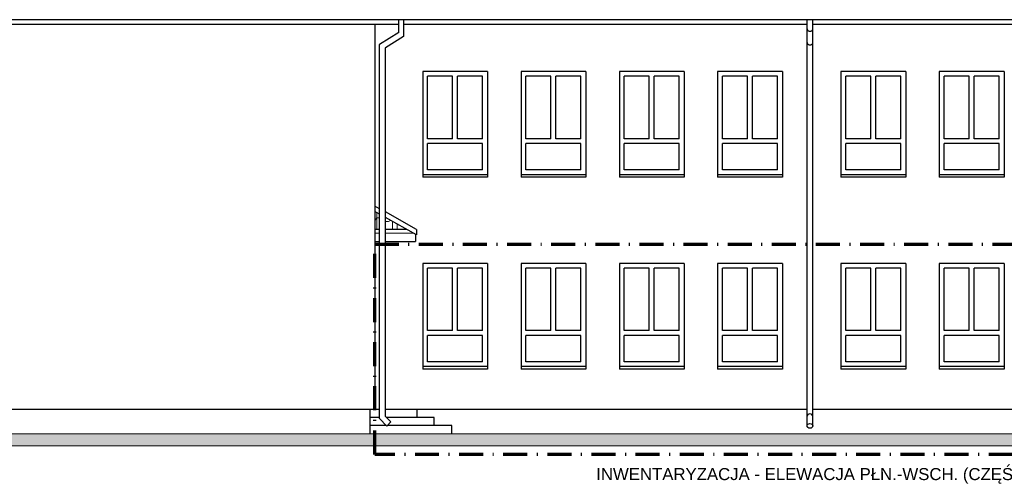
# Model space of a CAD drawing. Header units: millimetres. Extents: x -61343 to 9939, y -6894 to 7453.
# Tile 199 of 255: x 1245 to 3297, y -4554 to -3588. Entities that reach past the tile are written whole.
import ezdxf

# ---------------------------------------------------------------- set-up
doc = ezdxf.new("R2010")
doc.units = ezdxf.units.MM
doc.header["$MEASUREMENT"] = 0
doc.linetypes.add('Kropki i Kreski', pattern=[920, 500, -200, 20, -200])
for name, color, linetype in [('810-G Ogólne', 7, 'Continuous'), ('830-G Teksty Etykiety', 7, 'Continuous'), ('990-D Import IFC', 7, 'Continuous')]:
    doc.layers.add(name, color=color, linetype=linetype)
doc.layers.add('A_zakres opracowania', color=7, linetype='Continuous', lineweight=70, true_color=0xe00038)
doc.styles.add('STYL_AUTOMATYCZNY_2', font='arialbd.ttf')

# ---------------------------------------------------------------- blocks, each defined once
blk = doc.blocks.new('*X1826', base_point=(515069, 47310))
at = {"layer": '990-D Import IFC', "color": 251, "linetype": 'Continuous', "lineweight": 13, "true_color": 0x6a6a6a}
for p, q in [((529839, -24034), (529858, -24012)), ((529858, -24012), (529871, -23987)), ((529871, -23880), (529871, -24156)), ((529919, -23987), (529871, -23987)), ((529931, -23987), (529919, -23987)), ((529831, -24040), (529839, -24034)), ((529871, -24156), (529871, -24228))]:
    blk.add_line(p, q, dxfattribs=at)
blk = doc.blocks.new('Wypełnienie_8_3', base_point=(515069, 47310))
at = {"layer": '990-D Import IFC', "color": 251, "linetype": 'Continuous', "lineweight": 13, "true_color": 0x6a6a6a}
blk.add_blockref('*X1826', (515069, 47310), dxfattribs=at)
blk = doc.blocks.new('*X1828', base_point=(515069, 47310))
at = {"layer": '990-D Import IFC', "color": 251, "linetype": 'Continuous', "lineweight": 13, "true_color": 0x6a6a6a}
for p, q in [((530053, -24062), (530064, -24065)), ((530064, -24065), (530092, -24066)), ((530092, -24066), (530120, -24062)), ((530120, -24062), (530146, -24050)), ((530146, -24050), (530160, -24040)), ((530201, -24063), (530201, -24156)), ((530201, -24156), (530201, -24228)), ((530297, -24116), (530297, -24156)), ((530297, -24156), (530297, -24228))]:
    blk.add_line(p, q, dxfattribs=at)
blk = doc.blocks.new('Wypełnienie_9_3', base_point=(515069, 47310))
at = {"layer": '990-D Import IFC', "color": 251, "linetype": 'Continuous', "lineweight": 13, "true_color": 0x6a6a6a}
blk.add_blockref('*X1828', (515069, 47310), dxfattribs=at)

msp = doc.modelspace()

# ---------------------------------------------------------------- hatches: boundary and pattern name
at = {"layer": '810-G Ogólne', "linetype": 'Continuous', "lineweight": 13}
msp.add_hatch(color=7, dxfattribs=at).paths.add_polyline_path([(787.275, -4476.299), (4890.009, -4476.299), (4890.009, -4451.299), (787.275, -4451.299)])

# ---------------------------------------------------------------- linework, layer by layer
at = {"layer": '810-G Ogólne', "color": 7, "linetype": 'Continuous', "lineweight": 25}
for p, q in [((4837.539, -3588.299), (884.669, -3588.299)), ((2034.669, -3598.299), (2034.669, -3588.299)), ((2044.669, -3588.299), (2044.669, -3623.018)), ((2886.054, -4434.702), (2886.054, -3588.299)), ((2898.056, -4434.702), (2898.056, -3588.299)), ((2034.669, -3598.299), (994.732, -3598.299)), ((2034.669, -3598.299), (994.732, -3598.299)), ((1984.669, -3598.299), (1984.669, -4400.299)), ((2034.669, -3614.793), (2034.669, -3598.299)), ((2886.054, -3598.299), (2044.669, -3598.299)), ((2886.054, -3598.299), (2044.669, -3598.299)), ((3184.903, -3598.299), (2898.056, -3598.299)), ((3839.295, -3598.299), (2898.056, -3598.299)), ((2034.669, -3614.793), (1994.669, -3640.137)), ((2044.669, -3623.018), (2006.951, -3646.917)), ((1994.669, -4419.733), (1994.669, -3640.137)), ((2006.951, -4415.044), (2006.951, -3646.917)), ((2219.669, -3696.299), (2084.669, -3696.299)), ((2084.669, -3696.299), (2084.669, -3916.299)), ((2094.669, -3836.299), (2094.669, -3706.299)), ((2147.169, -3706.299), (2094.669, -3706.299)), ((2147.169, -3836.299), (2147.169, -3706.299)), ((2209.669, -3706.299), (2157.169, -3706.299)), ((2157.169, -3836.299), (2157.169, -3706.299)), ((2209.669, -3836.299), (2209.669, -3706.299)), ((2219.669, -3696.299), (2219.669, -3916.299)), ((2424.669, -3696.299), (2289.669, -3696.299)), ((2289.669, -3696.299), (2289.669, -3916.299)), ((2299.669, -3836.299), (2299.669, -3706.299)), ((2352.169, -3706.299), (2299.669, -3706.299)), ((2352.169, -3836.299), (2352.169, -3706.299)), ((2414.669, -3706.299), (2362.169, -3706.299)), ((2362.169, -3836.299), (2362.169, -3706.299)), ((2414.669, -3836.299), (2414.669, -3706.299)), ((2424.669, -3696.299), (2424.669, -3916.299)), ((2629.669, -3696.299), (2494.669, -3696.299)), ((2494.669, -3696.299), (2494.669, -3916.299)), ((2504.669, -3836.299), (2504.669, -3706.299)), ((2557.169, -3706.299), (2504.669, -3706.299)), ((2557.169, -3836.299), (2557.169, -3706.299)), ((2619.669, -3706.299), (2567.169, -3706.299)), ((2567.169, -3836.299), (2567.169, -3706.299)), ((2619.669, -3836.299), (2619.669, -3706.299)), ((2629.669, -3696.299), (2629.669, -3916.299)), ((2834.669, -3696.299), (2699.669, -3696.299)), ((2699.669, -3696.299), (2699.669, -3916.299)), ((2709.669, -3836.299), (2709.669, -3706.299)), ((2762.169, -3706.299), (2709.669, -3706.299)), ((2762.169, -3836.299), (2762.169, -3706.299)), ((2824.669, -3706.299), (2772.169, -3706.299)), ((2772.169, -3836.299), (2772.169, -3706.299)), ((2824.669, -3836.299), (2824.669, -3706.299)), ((2834.669, -3696.299), (2834.669, -3916.299)), ((3091.669, -3696.299), (2956.669, -3696.299)), ((2956.669, -3696.299), (2956.669, -3916.299)), ((2966.669, -3836.299), (2966.669, -3706.299)), ((3019.169, -3706.299), (2966.669, -3706.299)), ((3019.169, -3836.299), (3019.169, -3706.299)), ((3081.669, -3706.299), (3029.169, -3706.299)), ((3029.169, -3836.299), (3029.169, -3706.299)), ((3081.669, -3836.299), (3081.669, -3706.299)), ((3091.669, -3696.299), (3091.669, -3916.299)), ((3296.669, -3696.299), (3161.669, -3696.299)), ((3161.669, -3696.299), (3161.669, -3916.299)), ((3171.669, -3836.299), (3171.669, -3706.299)), ((3224.169, -3706.299), (3171.669, -3706.299)), ((3224.169, -3836.299), (3224.169, -3706.299)), ((3286.669, -3706.299), (3234.169, -3706.299)), ((3234.169, -3836.299), (3234.169, -3706.299)), ((3286.669, -3836.299), (3286.669, -3706.299)), ((3296.669, -3696.299), (3296.669, -3916.299)), ((2147.169, -3836.299), (2094.669, -3836.299)), ((2209.669, -3836.299), (2157.169, -3836.299)), ((2352.169, -3836.299), (2299.669, -3836.299)), ((2414.669, -3836.299), (2362.169, -3836.299)), ((2557.169, -3836.299), (2504.669, -3836.299)), ((2619.669, -3836.299), (2567.169, -3836.299)), ((2762.169, -3836.299), (2709.669, -3836.299)), ((2824.669, -3836.299), (2772.169, -3836.299)), ((3019.169, -3836.299), (2966.669, -3836.299)), ((3081.669, -3836.299), (3029.169, -3836.299)), ((3224.169, -3836.299), (3171.669, -3836.299)), ((3286.669, -3836.299), (3234.169, -3836.299)), ((2094.669, -3901.299), (2094.669, -3846.299)), ((2209.669, -3846.299), (2094.669, -3846.299)), ((2209.669, -3901.299), (2209.669, -3846.299)), ((2299.669, -3901.299), (2299.669, -3846.299)), ((2414.669, -3846.299), (2299.669, -3846.299)), ((2414.669, -3901.299), (2414.669, -3846.299)), ((2504.669, -3901.299), (2504.669, -3846.299)), ((2619.669, -3846.299), (2504.669, -3846.299)), ((2619.669, -3901.299), (2619.669, -3846.299)), ((2709.669, -3901.299), (2709.669, -3846.299)), ((2824.669, -3846.299), (2709.669, -3846.299)), ((2824.669, -3901.299), (2824.669, -3846.299)), ((2966.669, -3901.299), (2966.669, -3846.299)), ((3081.669, -3846.299), (2966.669, -3846.299)), ((3081.669, -3901.299), (3081.669, -3846.299)), ((3171.669, -3901.299), (3171.669, -3846.299)), ((3286.669, -3846.299), (3171.669, -3846.299)), ((3286.669, -3901.299), (3286.669, -3846.299)), ((2219.669, -3911.299), (2084.669, -3911.299)), ((2219.669, -3916.299), (2084.669, -3916.299)), ((2209.669, -3901.299), (2094.669, -3901.299)), ((2424.669, -3911.299), (2289.669, -3911.299)), ((2424.669, -3916.299), (2289.669, -3916.299)), ((2414.669, -3901.299), (2299.669, -3901.299)), ((2629.669, -3911.299), (2494.669, -3911.299)), ((2629.669, -3916.299), (2494.669, -3916.299)), ((2619.669, -3901.299), (2504.669, -3901.299)), ((2834.669, -3911.299), (2699.669, -3911.299)), ((2834.669, -3916.299), (2699.669, -3916.299)), ((2824.669, -3901.299), (2709.669, -3901.299)), ((3091.669, -3911.299), (2956.669, -3911.299)), ((3091.669, -3916.299), (2956.669, -3916.299)), ((3081.669, -3901.299), (2966.669, -3901.299)), ((3296.669, -3911.299), (3161.669, -3911.299)), ((3296.669, -3916.299), (3161.669, -3916.299)), ((3286.669, -3901.299), (3171.669, -3901.299)), ((1994.669, -3982.225), (1984.669, -3976.666)), ((1994.669, -3993.666), (1984.669, -3988.107)), ((2071.975, -4025.199), (2006.951, -3989.052)), ((2071.975, -4036.641), (2006.951, -4000.494)), ((1994.669, -4025.199), (1984.669, -4025.199)), ((2051.393, -4025.199), (2006.951, -4025.199)), ((2069.579, -4035.309), (2069.579, -4050.428)), ((2071.975, -4025.199), (2071.975, -4036.641)), ((1984.669, -4050.428), (1994.669, -4050.428)), ((2006.951, -4050.428), (2069.579, -4050.428)), ((2219.669, -4096.299), (2084.669, -4096.299)), ((2084.669, -4096.299), (2084.669, -4316.299)), ((2219.669, -4096.299), (2219.669, -4316.299)), ((2424.669, -4096.299), (2289.669, -4096.299)), ((2289.669, -4096.299), (2289.669, -4316.299)), ((2424.669, -4096.299), (2424.669, -4316.299)), ((2629.669, -4096.299), (2494.669, -4096.299)), ((2494.669, -4096.299), (2494.669, -4316.299)), ((2629.669, -4096.299), (2629.669, -4316.299)), ((2834.669, -4096.299), (2699.669, -4096.299)), ((2699.669, -4096.299), (2699.669, -4316.299)), ((2834.669, -4096.299), (2834.669, -4316.299)), ((3091.669, -4096.299), (2956.669, -4096.299)), ((2956.669, -4096.299), (2956.669, -4316.299)), ((3091.669, -4096.299), (3091.669, -4316.299)), ((3296.669, -4096.299), (3161.669, -4096.299)), ((3161.669, -4096.299), (3161.669, -4316.299)), ((3296.669, -4096.299), (3296.669, -4316.299)), ((2094.669, -4236.299), (2094.669, -4106.299)), ((2147.169, -4106.299), (2094.669, -4106.299)), ((2147.169, -4236.299), (2147.169, -4106.299)), ((2209.669, -4106.299), (2157.169, -4106.299)), ((2157.169, -4236.299), (2157.169, -4106.299)), ((2209.669, -4236.299), (2209.669, -4106.299)), ((2299.669, -4236.299), (2299.669, -4106.299)), ((2352.169, -4106.299), (2299.669, -4106.299)), ((2352.169, -4236.299), (2352.169, -4106.299)), ((2414.669, -4106.299), (2362.169, -4106.299)), ((2362.169, -4236.299), (2362.169, -4106.299)), ((2414.669, -4236.299), (2414.669, -4106.299)), ((2504.669, -4236.299), (2504.669, -4106.299)), ((2557.169, -4106.299), (2504.669, -4106.299)), ((2557.169, -4236.299), (2557.169, -4106.299)), ((2619.669, -4106.299), (2567.169, -4106.299)), ((2567.169, -4236.299), (2567.169, -4106.299)), ((2619.669, -4236.299), (2619.669, -4106.299)), ((2709.669, -4236.299), (2709.669, -4106.299)), ((2762.169, -4106.299), (2709.669, -4106.299)), ((2762.169, -4236.299), (2762.169, -4106.299)), ((2824.669, -4106.299), (2772.169, -4106.299)), ((2772.169, -4236.299), (2772.169, -4106.299)), ((2824.669, -4236.299), (2824.669, -4106.299)), ((2966.669, -4236.299), (2966.669, -4106.299)), ((3019.169, -4106.299), (2966.669, -4106.299)), ((3019.169, -4236.299), (3019.169, -4106.299)), ((3081.669, -4106.299), (3029.169, -4106.299)), ((3029.169, -4236.299), (3029.169, -4106.299)), ((3081.669, -4236.299), (3081.669, -4106.299)), ((3171.669, -4236.299), (3171.669, -4106.299)), ((3224.169, -4106.299), (3171.669, -4106.299)), ((3224.169, -4236.299), (3224.169, -4106.299)), ((3286.669, -4106.299), (3234.169, -4106.299)), ((3234.169, -4236.299), (3234.169, -4106.299)), ((3286.669, -4236.299), (3286.669, -4106.299)), ((2147.169, -4236.299), (2094.669, -4236.299)), ((2094.669, -4301.299), (2094.669, -4246.299)), ((2209.669, -4246.299), (2094.669, -4246.299)), ((2209.669, -4236.299), (2157.169, -4236.299)), ((2209.669, -4301.299), (2209.669, -4246.299)), ((2352.169, -4236.299), (2299.669, -4236.299)), ((2299.669, -4301.299), (2299.669, -4246.299)), ((2414.669, -4246.299), (2299.669, -4246.299)), ((2414.669, -4236.299), (2362.169, -4236.299)), ((2414.669, -4301.299), (2414.669, -4246.299)), ((2557.169, -4236.299), (2504.669, -4236.299)), ((2504.669, -4301.299), (2504.669, -4246.299)), ((2619.669, -4246.299), (2504.669, -4246.299)), ((2619.669, -4236.299), (2567.169, -4236.299)), ((2619.669, -4301.299), (2619.669, -4246.299)), ((2762.169, -4236.299), (2709.669, -4236.299)), ((2709.669, -4301.299), (2709.669, -4246.299)), ((2824.669, -4246.299), (2709.669, -4246.299)), ((2824.669, -4236.299), (2772.169, -4236.299)), ((2824.669, -4301.299), (2824.669, -4246.299)), ((3019.169, -4236.299), (2966.669, -4236.299)), ((2966.669, -4301.299), (2966.669, -4246.299)), ((3081.669, -4246.299), (2966.669, -4246.299)), ((3081.669, -4236.299), (3029.169, -4236.299)), ((3081.669, -4301.299), (3081.669, -4246.299)), ((3224.169, -4236.299), (3171.669, -4236.299)), ((3171.669, -4301.299), (3171.669, -4246.299)), ((3286.669, -4246.299), (3171.669, -4246.299)), ((3286.669, -4236.299), (3234.169, -4236.299)), ((3286.669, -4301.299), (3286.669, -4246.299)), ((2209.669, -4301.299), (2094.669, -4301.299)), ((2414.669, -4301.299), (2299.669, -4301.299)), ((2619.669, -4301.299), (2504.669, -4301.299)), ((2824.669, -4301.299), (2709.669, -4301.299)), ((3081.669, -4301.299), (2966.669, -4301.299)), ((3286.669, -4301.299), (3171.669, -4301.299)), ((2219.669, -4311.299), (2084.669, -4311.299)), ((2219.669, -4316.299), (2084.669, -4316.299)), ((2424.669, -4311.299), (2289.669, -4311.299)), ((2424.669, -4316.299), (2289.669, -4316.299)), ((2629.669, -4311.299), (2494.669, -4311.299)), ((2629.669, -4316.299), (2494.669, -4316.299)), ((2834.669, -4311.299), (2699.669, -4311.299)), ((2834.669, -4316.299), (2699.669, -4316.299)), ((3091.669, -4311.299), (2956.669, -4311.299)), ((3091.669, -4316.299), (2956.669, -4316.299)), ((3296.669, -4311.299), (3161.669, -4311.299)), ((3296.669, -4316.299), (3161.669, -4316.299)), ((1994.669, -4400.299), (924.669, -4400.299)), ((1974.669, -4400.299), (1974.669, -4451.299)), ((1994.669, -4400.299), (1984.669, -4400.299)), ((2073.377, -4400.299), (2006.951, -4400.299)), ((2886.054, -4400.299), (2009.283, -4400.299)), ((2073.377, -4417.299), (2073.377, -4400.299)), ((3839.295, -4400.299), (2898.056, -4400.299)), ((1994.669, -4417.299), (1974.669, -4417.299)), ((1994.669, -4419.733), (2010.097, -4435.161)), ((2006.951, -4415.044), (2018.582, -4426.675)), ((2108.842, -4417.299), (2009.206, -4417.299)), ((2018.582, -4426.675), (2010.097, -4435.161)), ((2108.842, -4434.299), (2108.842, -4417.299)), ((2009.235, -4434.299), (1974.669, -4434.299)), ((2145.172, -4434.299), (2010.958, -4434.299)), ((2145.172, -4451.299), (2145.172, -4434.299))]:
    msp.add_line(p, q, dxfattribs=at)
at = {"layer": '810-G Ogólne', "color": 7, "linetype": 'Continuous', "lineweight": 15}
for p, q in [((1984.669, -4033.204), (1994.669, -4033.204)), ((2006.951, -4033.204), (2065.793, -4033.204))]:
    msp.add_line(p, q, dxfattribs=at)
at = {"layer": '810-G Ogólne', "color": 7, "linetype": 'Continuous', "lineweight": 13}
msp.add_lwpolyline([(787.275, -4476.299), (4890.009, -4476.299), (4890.009, -4451.299), (787.275, -4451.299)], close=True, dxfattribs=at)
at = {"layer": '810-G Ogólne', "color": 7, "linetype": 'Continuous', "lineweight": 25}
for centre, start_param, end_param in [((2892.055, -3607.426), 3.14159265, 6.28318531), ((2892.055, -3635.918), 3.14159265, 6.28318531), ((2892.055, -4414.875), 0, 3.14159265)]:
    msp.add_ellipse(centre, major_axis=(6.001, 0), ratio=0.8167997, start_param=start_param, end_param=end_param, dxfattribs=at)
msp.add_ellipse((2892.055, -4434.702), major_axis=(6.001, 0), ratio=0.8167997, dxfattribs=at)
at = {"layer": '990-D Import IFC', "color": 7, "linetype": 'Continuous', "lineweight": 13}
msp.add_lwpolyline([(3839.295, -3588.299), (2898.056, -3588.299), (2898.056, -4434.702, -0.8167997), (2886.054, -4434.702), (2886.054, -3588.299), (2044.669, -3588.299), (2044.669, -3623.018), (2006.951, -3646.917), (2006.951, -4415.044), (2018.582, -4426.675), (2010.097, -4435.161), (1994.669, -4419.733), (1994.669, -3640.137), (2034.669, -3614.793), (2034.669, -3588.299), (884.669, -3588.299)], format="xyb", dxfattribs=at)
for points in [[(1994.669, -3982.225), (1984.669, -3976.666), (1984.669, -3598.299), (1994.669, -3598.299), (2034.669, -3598.299), (2034.669, -3614.793), (1994.669, -3640.137)], [(2084.669, -3696.299), (2084.669, -3882.1), (2084.669, -3887.441), (2084.669, -3916.299), (2094.669, -3916.299), (2142.256, -3916.299), (2219.669, -3916.299), (2219.669, -3696.299)], [(2094.669, -3706.299), (2147.169, -3706.299), (2147.169, -3836.299), (2094.669, -3836.299)], [(2094.669, -3836.299), (2147.169, -3836.299), (2147.169, -3706.299), (2094.669, -3706.299)], [(2209.669, -3836.299), (2209.669, -3706.299), (2157.169, -3706.299), (2157.169, -3836.299)], [(2157.169, -3706.299), (2209.669, -3706.299), (2209.669, -3836.299), (2157.169, -3836.299)], [(2289.669, -3696.299), (2289.669, -3882.1), (2289.669, -3887.441), (2289.669, -3916.299), (2299.669, -3916.299), (2347.256, -3916.299), (2424.669, -3916.299), (2424.669, -3696.299)], [(2299.669, -3706.299), (2352.169, -3706.299), (2352.169, -3836.299), (2299.669, -3836.299)], [(2299.669, -3836.299), (2352.169, -3836.299), (2352.169, -3706.299), (2299.669, -3706.299)], [(2414.669, -3836.299), (2414.669, -3706.299), (2362.169, -3706.299), (2362.169, -3836.299)], [(2362.169, -3706.299), (2414.669, -3706.299), (2414.669, -3836.299), (2362.169, -3836.299)], [(2494.669, -3696.299), (2494.669, -3882.1), (2494.669, -3887.441), (2494.669, -3916.299), (2504.669, -3916.299), (2552.256, -3916.299), (2629.669, -3916.299), (2629.669, -3696.299)], [(2504.669, -3706.299), (2557.169, -3706.299), (2557.169, -3836.299), (2504.669, -3836.299)], [(2504.669, -3836.299), (2557.169, -3836.299), (2557.169, -3706.299), (2504.669, -3706.299)], [(2619.669, -3836.299), (2619.669, -3706.299), (2567.169, -3706.299), (2567.169, -3836.299)], [(2567.169, -3706.299), (2619.669, -3706.299), (2619.669, -3836.299), (2567.169, -3836.299)], [(2699.669, -3696.299), (2699.669, -3882.1), (2699.669, -3887.441), (2699.669, -3916.299), (2709.669, -3916.299), (2757.256, -3916.299), (2834.669, -3916.299), (2834.669, -3696.299)], [(2709.669, -3706.299), (2762.169, -3706.299), (2762.169, -3836.299), (2709.669, -3836.299)], [(2709.669, -3836.299), (2762.169, -3836.299), (2762.169, -3706.299), (2709.669, -3706.299)], [(2824.669, -3836.299), (2824.669, -3706.299), (2772.169, -3706.299), (2772.169, -3836.299)], [(2772.169, -3706.299), (2824.669, -3706.299), (2824.669, -3836.299), (2772.169, -3836.299)], [(2956.669, -3696.299), (2956.669, -3882.1), (2956.669, -3887.441), (2956.669, -3916.299), (2966.669, -3916.299), (3014.256, -3916.299), (3091.669, -3916.299), (3091.669, -3696.299)], [(2966.669, -3706.299), (3019.169, -3706.299), (3019.169, -3836.299), (2966.669, -3836.299)], [(2966.669, -3836.299), (3019.169, -3836.299), (3019.169, -3706.299), (2966.669, -3706.299)], [(3081.669, -3836.299), (3081.669, -3706.299), (3029.169, -3706.299), (3029.169, -3836.299)], [(3029.169, -3706.299), (3081.669, -3706.299), (3081.669, -3836.299), (3029.169, -3836.299)], [(3161.669, -3696.299), (3161.669, -3882.1), (3161.669, -3887.441), (3161.669, -3916.299), (3171.669, -3916.299), (3219.256, -3916.299), (3296.669, -3916.299), (3296.669, -3696.299)], [(3171.669, -3706.299), (3224.169, -3706.299), (3224.169, -3836.299), (3171.669, -3836.299)], [(3171.669, -3836.299), (3224.169, -3836.299), (3224.169, -3706.299), (3171.669, -3706.299)], [(3286.669, -3836.299), (3286.669, -3706.299), (3234.169, -3706.299), (3234.169, -3836.299)], [(3234.169, -3706.299), (3286.669, -3706.299), (3286.669, -3836.299), (3234.169, -3836.299)], [(2094.669, -3901.299), (2094.669, -3892.452), (2094.669, -3882.1), (2094.669, -3846.299), (2209.669, -3846.299), (2209.669, -3901.299), (2142.256, -3901.299), (2112.323, -3901.299)], [(2094.669, -3846.299), (2209.669, -3846.299), (2209.669, -3901.299), (2094.669, -3901.299)], [(2299.669, -3901.299), (2299.669, -3892.452), (2299.669, -3882.1), (2299.669, -3846.299), (2414.669, -3846.299), (2414.669, -3901.299), (2347.256, -3901.299), (2317.323, -3901.299)], [(2299.669, -3846.299), (2414.669, -3846.299), (2414.669, -3901.299), (2299.669, -3901.299)], [(2504.669, -3901.299), (2504.669, -3892.452), (2504.669, -3882.1), (2504.669, -3846.299), (2619.669, -3846.299), (2619.669, -3901.299), (2552.256, -3901.299), (2522.323, -3901.299)], [(2504.669, -3846.299), (2619.669, -3846.299), (2619.669, -3901.299), (2504.669, -3901.299)], [(2709.669, -3901.299), (2709.669, -3892.452), (2709.669, -3882.1), (2709.669, -3846.299), (2824.669, -3846.299), (2824.669, -3901.299), (2757.256, -3901.299), (2727.323, -3901.299)], [(2709.669, -3846.299), (2824.669, -3846.299), (2824.669, -3901.299), (2709.669, -3901.299)], [(2966.669, -3901.299), (2966.669, -3892.452), (2966.669, -3882.1), (2966.669, -3846.299), (3081.669, -3846.299), (3081.669, -3901.299), (3014.256, -3901.299), (2984.323, -3901.299)], [(2966.669, -3846.299), (3081.669, -3846.299), (3081.669, -3901.299), (2966.669, -3901.299)], [(3171.669, -3901.299), (3171.669, -3892.452), (3171.669, -3882.1), (3171.669, -3846.299), (3286.669, -3846.299), (3286.669, -3901.299), (3219.256, -3901.299), (3189.323, -3901.299)], [(3171.669, -3846.299), (3286.669, -3846.299), (3286.669, -3901.299), (3171.669, -3901.299)], [(1984.669, -4025.199), (1984.669, -3988.107), (1994.669, -3993.666), (1994.669, -4025.199)], [(2051.393, -4025.199), (2006.951, -4025.199), (2006.951, -4000.494)], [(2084.669, -4096.299), (2084.669, -4282.1), (2084.669, -4287.441), (2084.669, -4316.299), (2094.669, -4316.299), (2142.256, -4316.299), (2219.669, -4316.299), (2219.669, -4096.299)], [(2289.669, -4096.299), (2289.669, -4282.1), (2289.669, -4287.441), (2289.669, -4316.299), (2299.669, -4316.299), (2347.256, -4316.299), (2424.669, -4316.299), (2424.669, -4096.299)], [(2494.669, -4096.299), (2494.669, -4282.1), (2494.669, -4287.441), (2494.669, -4316.299), (2504.669, -4316.299), (2552.256, -4316.299), (2629.669, -4316.299), (2629.669, -4096.299)], [(2699.669, -4096.299), (2699.669, -4282.1), (2699.669, -4287.441), (2699.669, -4316.299), (2709.669, -4316.299), (2757.256, -4316.299), (2834.669, -4316.299), (2834.669, -4096.299)], [(2956.669, -4096.299), (2956.669, -4282.1), (2956.669, -4287.441), (2956.669, -4316.299), (2966.669, -4316.299), (3014.256, -4316.299), (3091.669, -4316.299), (3091.669, -4096.299)], [(3161.669, -4096.299), (3161.669, -4282.1), (3161.669, -4287.441), (3161.669, -4316.299), (3171.669, -4316.299), (3219.256, -4316.299), (3296.669, -4316.299), (3296.669, -4096.299)], [(2094.669, -4106.299), (2147.169, -4106.299), (2147.169, -4236.299), (2094.669, -4236.299)], [(2094.669, -4236.299), (2147.169, -4236.299), (2147.169, -4106.299), (2094.669, -4106.299)], [(2209.669, -4236.299), (2209.669, -4106.299), (2157.169, -4106.299), (2157.169, -4236.299)], [(2157.169, -4106.299), (2209.669, -4106.299), (2209.669, -4236.299), (2157.169, -4236.299)], [(2299.669, -4106.299), (2352.169, -4106.299), (2352.169, -4236.299), (2299.669, -4236.299)], [(2299.669, -4236.299), (2352.169, -4236.299), (2352.169, -4106.299), (2299.669, -4106.299)], [(2414.669, -4236.299), (2414.669, -4106.299), (2362.169, -4106.299), (2362.169, -4236.299)], [(2362.169, -4106.299), (2414.669, -4106.299), (2414.669, -4236.299), (2362.169, -4236.299)], [(2504.669, -4106.299), (2557.169, -4106.299), (2557.169, -4236.299), (2504.669, -4236.299)], [(2504.669, -4236.299), (2557.169, -4236.299), (2557.169, -4106.299), (2504.669, -4106.299)], [(2619.669, -4236.299), (2619.669, -4106.299), (2567.169, -4106.299), (2567.169, -4236.299)], [(2567.169, -4106.299), (2619.669, -4106.299), (2619.669, -4236.299), (2567.169, -4236.299)], [(2709.669, -4106.299), (2762.169, -4106.299), (2762.169, -4236.299), (2709.669, -4236.299)], [(2709.669, -4236.299), (2762.169, -4236.299), (2762.169, -4106.299), (2709.669, -4106.299)], [(2824.669, -4236.299), (2824.669, -4106.299), (2772.169, -4106.299), (2772.169, -4236.299)], [(2772.169, -4106.299), (2824.669, -4106.299), (2824.669, -4236.299), (2772.169, -4236.299)], [(2966.669, -4106.299), (3019.169, -4106.299), (3019.169, -4236.299), (2966.669, -4236.299)], [(2966.669, -4236.299), (3019.169, -4236.299), (3019.169, -4106.299), (2966.669, -4106.299)], [(3081.669, -4236.299), (3081.669, -4106.299), (3029.169, -4106.299), (3029.169, -4236.299)], [(3029.169, -4106.299), (3081.669, -4106.299), (3081.669, -4236.299), (3029.169, -4236.299)], [(3171.669, -4106.299), (3224.169, -4106.299), (3224.169, -4236.299), (3171.669, -4236.299)], [(3171.669, -4236.299), (3224.169, -4236.299), (3224.169, -4106.299), (3171.669, -4106.299)], [(3286.669, -4236.299), (3286.669, -4106.299), (3234.169, -4106.299), (3234.169, -4236.299)], [(3234.169, -4106.299), (3286.669, -4106.299), (3286.669, -4236.299), (3234.169, -4236.299)], [(2094.669, -4301.299), (2094.669, -4292.452), (2094.669, -4282.1), (2094.669, -4246.299), (2209.669, -4246.299), (2209.669, -4301.299), (2142.256, -4301.299), (2112.323, -4301.299)], [(2094.669, -4246.299), (2209.669, -4246.299), (2209.669, -4301.299), (2094.669, -4301.299)], [(2299.669, -4301.299), (2299.669, -4292.452), (2299.669, -4282.1), (2299.669, -4246.299), (2414.669, -4246.299), (2414.669, -4301.299), (2347.256, -4301.299), (2317.323, -4301.299)], [(2299.669, -4246.299), (2414.669, -4246.299), (2414.669, -4301.299), (2299.669, -4301.299)], [(2504.669, -4301.299), (2504.669, -4292.452), (2504.669, -4282.1), (2504.669, -4246.299), (2619.669, -4246.299), (2619.669, -4301.299), (2552.256, -4301.299), (2522.323, -4301.299)], [(2504.669, -4246.299), (2619.669, -4246.299), (2619.669, -4301.299), (2504.669, -4301.299)], [(2709.669, -4301.299), (2709.669, -4292.452), (2709.669, -4282.1), (2709.669, -4246.299), (2824.669, -4246.299), (2824.669, -4301.299), (2757.256, -4301.299), (2727.323, -4301.299)], [(2709.669, -4246.299), (2824.669, -4246.299), (2824.669, -4301.299), (2709.669, -4301.299)], [(2966.669, -4301.299), (2966.669, -4292.452), (2966.669, -4282.1), (2966.669, -4246.299), (3081.669, -4246.299), (3081.669, -4301.299), (3014.256, -4301.299), (2984.323, -4301.299)], [(2966.669, -4246.299), (3081.669, -4246.299), (3081.669, -4301.299), (2966.669, -4301.299)], [(3171.669, -4301.299), (3171.669, -4292.452), (3171.669, -4282.1), (3171.669, -4246.299), (3286.669, -4246.299), (3286.669, -4301.299), (3219.256, -4301.299), (3189.323, -4301.299)], [(3171.669, -4246.299), (3286.669, -4246.299), (3286.669, -4301.299), (3171.669, -4301.299)]]:
    msp.add_lwpolyline(points, close=True, dxfattribs=at)
at = {"layer": 'A_zakres opracowania', "linetype": 'Kropki i Kreski', "ltscale": 0.1}
msp.add_lwpolyline([(1984.669, -4056.299), (4786.669, -4056.299), (4786.669, -4494.361), (1984.669, -4494.361)], close=True, dxfattribs=at)

# ---------------------------------------------------------------- block references
at = {"layer": '990-D Import IFC', "color": 251, "linetype": 'Continuous', "lineweight": 13, "true_color": 0x6a6a6a, "xscale": 0.1, "yscale": 0.1, "zscale": 0.1}
for name in ['Wypełnienie_8_3', 'Wypełnienie_9_3']:
    msp.add_blockref(name, (508.562, 3128.573), dxfattribs=at)

# ---------------------------------------------------------------- texts
at = {"layer": '830-G Teksty Etykiety', "color": 7, "linetype": 'Continuous', "lineweight": 13, "insert": (2446.467, -4522.76), "char_height": 25, "attachment_point": 1, "style": 'STYL_AUTOMATYCZNY_2'}
msp.add_mtext('\\A1;{\\fArial|b0|i0|c238|p34;INWENTARYZACJA - ELEWACJA PŁN.-WSCH. (CZĘŚĆ A) }', dxfattribs=at)

doc.saveas('drawing.dxf')
